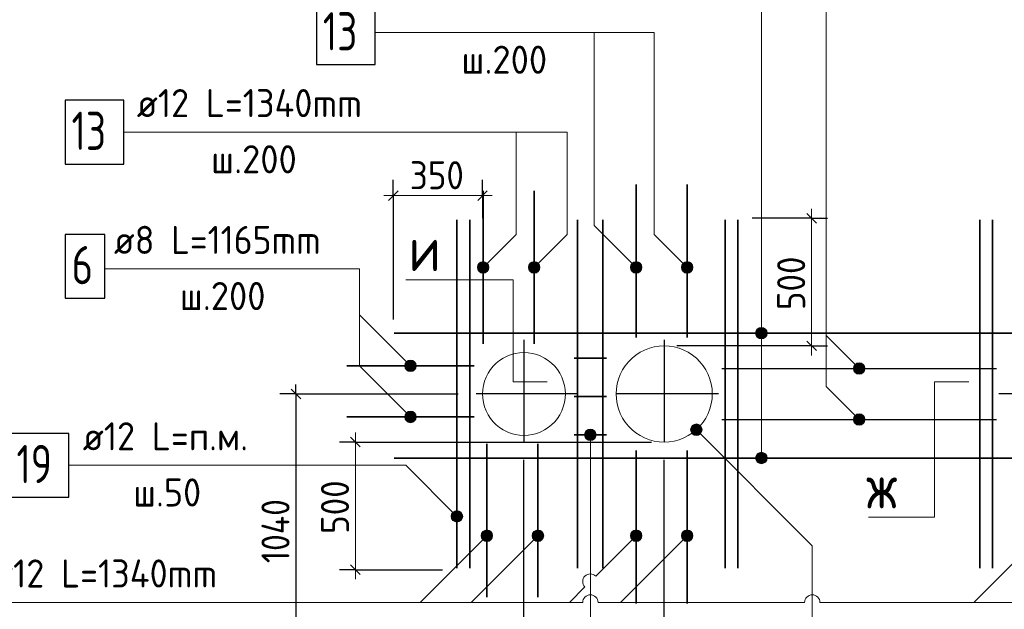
# Model space of a CAD drawing. Header units: millimetres. Extents: x 0 to 42000, y 0 to 29700.
# Tile 16 of 21: x 18660 to 26380, y 19813 to 24433. Entities that reach past the tile are written whole.
import ezdxf

# ---------------------------------------------------------------- set-up
doc = ezdxf.new("R2010")
doc.units = ezdxf.units.MM
doc.linetypes.add('______5', pattern=[1100, 800, -100, 100, -100])
for name, color, linetype, lineweight in [('Standard', 7, 'Continuous', 25), ('Позиционная метка линия выноска', 7, 'Continuous', 13), ('Сечения символ', 7, 'Continuous', 25), ('Стена обрамление Г-обр.', 7, 'Continuous', 35), ('Стена обрамление П-обр.', 7, 'Continuous', 35)]:
    doc.layers.add(name, color=color, linetype=linetype, lineweight=lineweight)
doc.layers.add('Оси', color=7, linetype='______5')
doc.layers.add('Размерная выноска', color=7, linetype='Continuous')
doc.layers.add('Стена Хомут', color=7, linetype='Continuous', lineweight=25, true_color=0x6e3c1e)
doc.styles.add('ISOCPEUR', font='txt')

msp = doc.modelspace()

# ---------------------------------------------------------------- hatches: boundary and pattern name
at = {"layer": 'Позиционная метка линия выноска', "linetype": 'Continuous', "lineweight": 13, "transparency": 33554687}
for points in [[(22324.9, 22460.2), (22261.2, 22523.8), (22249.8, 22503.5)], [(22324.9, 22460.2), (22249.8, 22503.5), (22304.5, 22448.7)], [(22304.5, 22448.7), (22249.8, 22503.5), (22249.8, 22480.5)], [(22304.5, 22448.7), (22249.8, 22480.5), (22281.6, 22448.7)], [(22281.6, 22448.7), (22249.8, 22480.5), (22261.2, 22460.2)], [(22336.3, 22480.5), (22281.6, 22535.3), (22261.2, 22523.8)], [(22336.3, 22480.5), (22261.2, 22523.8), (22324.9, 22460.2)], [(22336.3, 22503.5), (22304.5, 22535.3), (22281.6, 22535.3)], [(22336.3, 22503.5), (22281.6, 22535.3), (22336.3, 22480.5)], [(22304.5, 22535.3), (22336.3, 22503.5), (22324.9, 22523.8)], [(22724.9, 22460.2), (22661.2, 22523.8), (22649.8, 22503.5)], [(22724.9, 22460.2), (22649.8, 22503.5), (22704.5, 22448.7)], [(22704.5, 22448.7), (22649.8, 22503.5), (22649.8, 22480.5)], [(22704.5, 22448.7), (22649.8, 22480.5), (22681.6, 22448.7)], [(22681.6, 22448.7), (22649.8, 22480.5), (22661.2, 22460.2)], [(22736.3, 22480.5), (22681.6, 22535.3), (22661.2, 22523.8)], [(22736.3, 22480.5), (22661.2, 22523.8), (22724.9, 22460.2)], [(22736.3, 22503.5), (22704.5, 22535.3), (22681.6, 22535.3)], [(22736.3, 22503.5), (22681.6, 22535.3), (22736.3, 22480.5)], [(22704.5, 22535.3), (22736.3, 22503.5), (22724.9, 22523.8)], [(23449.8, 22503.5), (23481.6, 22535.3), (23461.2, 22523.8)], [(23481.6, 22535.3), (23449.8, 22503.5), (23449.8, 22480.5)], [(23481.6, 22535.3), (23449.8, 22480.5), (23504.5, 22535.3)], [(23504.5, 22535.3), (23449.8, 22480.5), (23461.2, 22460.2)], [(23504.5, 22535.3), (23461.2, 22460.2), (23524.9, 22523.8)], [(23524.9, 22523.8), (23461.2, 22460.2), (23481.6, 22448.7)], [(23524.9, 22523.8), (23481.6, 22448.7), (23536.3, 22503.5)], [(23536.3, 22503.5), (23481.6, 22448.7), (23504.5, 22448.7)], [(23536.3, 22503.5), (23504.5, 22448.7), (23536.3, 22480.5)], [(23536.3, 22480.5), (23504.5, 22448.7), (23524.9, 22460.2)], [(23849.8, 22503.5), (23881.6, 22535.3), (23861.2, 22523.8)], [(23881.6, 22535.3), (23849.8, 22503.5), (23849.8, 22480.5)], [(23881.6, 22535.3), (23849.8, 22480.5), (23904.5, 22535.3)], [(23904.5, 22535.3), (23849.8, 22480.5), (23861.2, 22460.2)], [(23904.5, 22535.3), (23861.2, 22460.2), (23924.9, 22523.8)], [(23924.9, 22523.8), (23861.2, 22460.2), (23881.6, 22448.7)], [(23924.9, 22523.8), (23881.6, 22448.7), (23936.3, 22503.5)], [(23936.3, 22503.5), (23881.6, 22448.7), (23904.5, 22448.7)], [(23936.3, 22503.5), (23904.5, 22448.7), (23936.3, 22480.5)], [(23936.3, 22480.5), (23904.5, 22448.7), (23924.9, 22460.2)], [(24497.7, 22015.7), (24452.7, 22015.7), (24436.5, 21999.5)], [(24497.7, 22015.7), (24436.5, 21999.5), (24513.9, 21999.5)], [(24452.7, 22015.7), (24497.7, 22015.7), (24475.2, 22022)], [(24513.9, 21999.5), (24436.5, 21999.5), (24430.2, 21977)], [(24513.9, 21999.5), (24430.2, 21977), (24520.2, 21977)], [(24520.2, 21977), (24430.2, 21977), (24436.5, 21954.5)], [(24520.2, 21977), (24436.5, 21954.5), (24513.9, 21954.5)], [(24513.9, 21954.5), (24436.5, 21954.5), (24452.7, 21938.3)], [(24513.9, 21954.5), (24452.7, 21938.3), (24497.7, 21938.3)], [(24497.7, 21938.3), (24452.7, 21938.3), (24475.2, 21932)], [(21680.8, 21731.5), (21712.6, 21763.3), (21692.2, 21751.8)], [(21712.6, 21763.3), (21680.8, 21731.5), (21680.8, 21708.5)], [(21712.6, 21763.3), (21680.8, 21708.5), (21735.5, 21763.3)], [(21735.5, 21763.3), (21680.8, 21708.5), (21692.2, 21688.2)], [(21735.5, 21763.3), (21692.2, 21688.2), (21755.9, 21751.8)], [(21755.9, 21751.8), (21692.2, 21688.2), (21712.6, 21676.7)], [(21755.9, 21751.8), (21712.6, 21676.7), (21767.3, 21731.5)], [(21767.3, 21731.5), (21712.6, 21676.7), (21735.5, 21676.7)], [(21767.3, 21731.5), (21735.5, 21676.7), (21767.3, 21708.5)], [(21767.3, 21708.5), (21735.5, 21676.7), (21755.9, 21688.2)], [(25198.8, 21711.5), (25230.6, 21743.3), (25210.2, 21731.8)], [(25230.6, 21743.3), (25198.8, 21711.5), (25198.8, 21688.5)], [(25230.6, 21743.3), (25198.8, 21688.5), (25253.5, 21743.3)], [(25253.5, 21743.3), (25198.8, 21688.5), (25210.2, 21668.2)], [(25253.5, 21743.3), (25210.2, 21668.2), (25273.9, 21731.8)], [(25273.9, 21731.8), (25210.2, 21668.2), (25230.6, 21656.7)], [(25273.9, 21731.8), (25230.6, 21656.7), (25285.3, 21711.5)], [(25285.3, 21711.5), (25230.6, 21656.7), (25253.5, 21656.7)], [(25285.3, 21711.5), (25253.5, 21656.7), (25285.3, 21688.5)], [(25285.3, 21688.5), (25253.5, 21656.7), (25273.9, 21668.2)], [(21680.8, 21331.5), (21712.6, 21363.3), (21692.2, 21351.8)], [(21712.6, 21363.3), (21680.8, 21331.5), (21680.8, 21308.5)], [(21712.6, 21363.3), (21680.8, 21308.5), (21735.5, 21363.3)], [(21735.5, 21363.3), (21680.8, 21308.5), (21692.2, 21288.2)], [(21735.5, 21363.3), (21692.2, 21288.2), (21755.9, 21351.8)], [(21755.9, 21351.8), (21692.2, 21288.2), (21712.6, 21276.7)], [(21755.9, 21351.8), (21712.6, 21276.7), (21767.3, 21331.5)], [(21767.3, 21331.5), (21712.6, 21276.7), (21735.5, 21276.7)], [(21767.3, 21331.5), (21735.5, 21276.7), (21767.3, 21308.5)], [(21767.3, 21308.5), (21735.5, 21276.7), (21755.9, 21288.2)], [(25198.8, 21311.5), (25230.6, 21343.3), (25210.2, 21331.8)], [(25230.6, 21343.3), (25198.8, 21311.5), (25198.8, 21288.5)], [(25230.6, 21343.3), (25198.8, 21288.5), (25253.5, 21343.3)], [(25253.5, 21343.3), (25198.8, 21288.5), (25210.2, 21268.2)], [(25253.5, 21343.3), (25210.2, 21268.2), (25273.9, 21331.8)], [(25273.9, 21331.8), (25210.2, 21268.2), (25230.6, 21256.7)], [(25273.9, 21331.8), (25230.6, 21256.7), (25285.3, 21311.5)], [(25285.3, 21311.5), (25230.6, 21256.7), (25253.5, 21256.7)], [(25285.3, 21311.5), (25253.5, 21256.7), (25285.3, 21288.5)], [(23933.5, 21188), (23976.8, 21263.1), (23922.1, 21208.4)], [(23922.1, 21208.4), (23976.8, 21263.1), (23953.9, 21263.1)], [(23922.1, 21208.4), (23953.9, 21263.1), (23922.1, 21231.3)], [(23922.1, 21231.3), (23953.9, 21263.1), (23933.5, 21251.6)], [(23933.5, 21188), (23997.1, 21251.6), (23976.8, 21263.1)], [(23953.9, 21176.6), (23997.1, 21251.6), (23933.5, 21188)], [(23953.9, 21176.6), (24008.6, 21231.3), (23997.1, 21251.6)], [(23976.8, 21176.6), (24008.6, 21231.3), (23953.9, 21176.6)], [(23976.8, 21176.6), (24008.6, 21208.4), (24008.6, 21231.3)], [(25285.3, 21288.5), (25253.5, 21256.7), (25273.9, 21268.2)], [(23089.1, 21180), (23179.1, 21180), (23172.8, 21202.5)], [(23089.1, 21180), (23172.8, 21202.5), (23095.4, 21202.5)], [(23095.4, 21157.5), (23179.1, 21180), (23089.1, 21180)], [(23095.4, 21202.5), (23172.8, 21202.5), (23156.6, 21218.7)], [(23095.4, 21202.5), (23156.6, 21218.7), (23111.6, 21218.7)], [(23095.4, 21157.5), (23172.8, 21157.5), (23179.1, 21180)], [(23111.6, 21141.3), (23172.8, 21157.5), (23095.4, 21157.5)], [(23111.6, 21218.7), (23156.6, 21218.7), (23134.1, 21225)], [(23111.6, 21141.3), (23156.6, 21141.3), (23172.8, 21157.5)], [(24008.6, 21208.4), (23976.8, 21176.6), (23997.1, 21188)], [(23156.6, 21141.3), (23111.6, 21141.3), (23134.1, 21135)], [(24513.9, 21020.5), (24436.5, 21020.5), (24430.2, 20998)], [(24513.9, 21020.5), (24430.2, 20998), (24520.2, 20998)], [(24497.7, 21036.7), (24452.7, 21036.7), (24436.5, 21020.5)], [(24497.7, 21036.7), (24436.5, 21020.5), (24513.9, 21020.5)], [(24452.7, 21036.7), (24497.7, 21036.7), (24475.2, 21043)], [(24520.2, 20998), (24430.2, 20998), (24436.5, 20975.5)], [(24520.2, 20998), (24436.5, 20975.5), (24513.9, 20975.5)], [(24513.9, 20975.5), (24436.5, 20975.5), (24452.7, 20959.3)], [(24513.9, 20975.5), (24452.7, 20959.3), (24497.7, 20959.3)], [(24497.7, 20959.3), (24452.7, 20959.3), (24475.2, 20953)], [(22044.8, 20552.2), (22076.6, 20584), (22056.2, 20572.6)], [(22076.6, 20584), (22044.8, 20552.2), (22044.8, 20529.3)], [(22076.6, 20584), (22044.8, 20529.3), (22099.5, 20584)], [(22099.5, 20584), (22044.8, 20529.3), (22056.2, 20508.9)], [(22099.5, 20584), (22056.2, 20508.9), (22119.9, 20572.6)], [(22119.9, 20572.6), (22056.2, 20508.9), (22076.6, 20497.5)], [(22119.9, 20572.6), (22076.6, 20497.5), (22131.3, 20552.2)], [(22131.3, 20552.2), (22076.6, 20497.5), (22099.5, 20497.5)], [(22131.3, 20552.2), (22099.5, 20497.5), (22131.3, 20529.3)], [(22131.3, 20529.3), (22099.5, 20497.5), (22119.9, 20508.9)], [(22279.8, 20400.7), (22354.9, 20357.4), (22291.2, 20421)], [(22279.8, 20377.7), (22334.5, 20345.9), (22279.8, 20400.7)], [(22279.8, 20400.7), (22334.5, 20345.9), (22354.9, 20357.4)], [(22291.2, 20421), (22366.3, 20377.7), (22311.6, 20432.5)], [(22291.2, 20421), (22354.9, 20357.4), (22366.3, 20377.7)], [(22311.6, 20432.5), (22366.3, 20377.7), (22366.3, 20400.7)], [(22311.6, 20432.5), (22366.3, 20400.7), (22334.5, 20432.5)], [(22334.5, 20432.5), (22366.3, 20400.7), (22354.9, 20421)], [(22679.8, 20400.7), (22754.9, 20357.4), (22691.2, 20421)], [(22679.8, 20377.7), (22734.5, 20345.9), (22679.8, 20400.7)], [(22679.8, 20400.7), (22734.5, 20345.9), (22754.9, 20357.4)], [(22691.2, 20421), (22766.3, 20377.7), (22711.6, 20432.5)], [(22691.2, 20421), (22754.9, 20357.4), (22766.3, 20377.7)], [(22711.6, 20432.5), (22766.3, 20377.7), (22766.3, 20400.7)], [(22711.6, 20432.5), (22766.3, 20400.7), (22734.5, 20432.5)], [(22734.5, 20432.5), (22766.3, 20400.7), (22754.9, 20421)], [(23449.8, 20400.7), (23524.9, 20357.4), (23461.2, 20421)], [(23449.8, 20377.7), (23504.5, 20345.9), (23449.8, 20400.7)], [(23449.8, 20400.7), (23504.5, 20345.9), (23524.9, 20357.4)], [(23461.2, 20421), (23536.3, 20377.7), (23481.6, 20432.5)], [(23461.2, 20421), (23524.9, 20357.4), (23536.3, 20377.7)], [(23481.6, 20432.5), (23536.3, 20377.7), (23536.3, 20400.7)], [(23481.6, 20432.5), (23536.3, 20400.7), (23504.5, 20432.5)], [(23504.5, 20432.5), (23536.3, 20400.7), (23524.9, 20421)], [(23849.8, 20400.7), (23924.9, 20357.4), (23861.2, 20421)], [(23849.8, 20377.7), (23904.5, 20345.9), (23849.8, 20400.7)], [(23849.8, 20400.7), (23904.5, 20345.9), (23924.9, 20357.4)], [(23861.2, 20421), (23936.3, 20377.7), (23881.6, 20432.5)], [(23861.2, 20421), (23924.9, 20357.4), (23936.3, 20377.7)], [(23881.6, 20432.5), (23936.3, 20377.7), (23936.3, 20400.7)], [(23881.6, 20432.5), (23936.3, 20400.7), (23904.5, 20432.5)], [(23904.5, 20432.5), (23936.3, 20400.7), (23924.9, 20421)], [(22311.6, 20345.9), (22279.8, 20377.7), (22291.2, 20357.4)], [(22279.8, 20377.7), (22311.6, 20345.9), (22334.5, 20345.9)], [(22711.6, 20345.9), (22679.8, 20377.7), (22691.2, 20357.4)], [(22679.8, 20377.7), (22711.6, 20345.9), (22734.5, 20345.9)], [(23481.6, 20345.9), (23449.8, 20377.7), (23461.2, 20357.4)], [(23449.8, 20377.7), (23481.6, 20345.9), (23504.5, 20345.9)], [(23881.6, 20345.9), (23849.8, 20377.7), (23861.2, 20357.4)], [(23849.8, 20377.7), (23881.6, 20345.9), (23904.5, 20345.9)]]:
    msp.add_hatch(color=7, dxfattribs=at).paths.add_polyline_path(points)

# ---------------------------------------------------------------- linework, layer by layer
at = {"layer": 'Standard', "color": 7, "linetype": 'Continuous', "lineweight": -3, "transparency": 33554687}
for p, q in [((21589.1, 23054.2), (21589.1, 23179.2)), ((22288.1, 23054.2), (22288.1, 23179.2)), ((21589.1, 23054.2), (21589.1, 22929.2)), ((21589.1, 23054.2), (21589.1, 22083)), ((22288.1, 23054.2), (22288.1, 22929.2)), ((22288.1, 23054.2), (22288.1, 22878)), ((24868.7, 22877), (24402.1, 22877)), ((24868.7, 22877), (24743.7, 22877)), ((24868.7, 22877), (24993.7, 22877)), ((24868.7, 21877), (23813.1, 21877)), ((24868.7, 21877), (24743.7, 21877)), ((24868.7, 21877), (24993.7, 21877)), ((20825.3, 21500), (20825.3, 21575)), ((20825.3, 21500), (20700.3, 21500)), ((20825.3, 21500), (20950.3, 21500)), ((20825.3, 21500), (22098.1, 21500)), ((21291.9, 21123), (21166.9, 21123)), ((21291.9, 21123), (21416.9, 21123)), ((22613.1, 17724.7), (22613.1, 20985)), ((21291.9, 20123), (21166.9, 20123)), ((21291.9, 20123), (21416.9, 20123)), ((21291.9, 20123), (21976.1, 20123))]:
    msp.add_line(p, q, dxfattribs=at)
at = {"layer": 'Standard', "color": 7, "linetype": 'Continuous', "lineweight": 25, "transparency": 33554687}
for p, q in [((21626.6, 23091.7), (21551.6, 23016.7)), ((22325.6, 23091.7), (22250.6, 23016.7)), ((24906.2, 22839.5), (24831.2, 22914.5)), ((24906.2, 21839.5), (24831.2, 21914.5)), ((20787.8, 21537.5), (20862.8, 21462.5)), ((21329.4, 21085.5), (21254.4, 21160.5)), ((21329.4, 20085.5), (21254.4, 20160.5))]:
    msp.add_line(p, q, dxfattribs=at)
at = {"layer": 'Standard', "color": 7, "linetype": 'Continuous', "lineweight": 13, "transparency": 33554687}
for p, q in [((21589.1, 23054.2), (21514.1, 23054.2)), ((22288.1, 23054.2), (21589.1, 23054.2)), ((22288.1, 23054.2), (22363.1, 23054.2)), ((24868.7, 22877), (24868.7, 22952)), ((24868.7, 21877), (24868.7, 21802)), ((21291.9, 21123), (21291.9, 21198)), ((21291.9, 20123), (21291.9, 20048))]:
    msp.add_line(p, q, dxfattribs=at)
at = {"layer": 'Standard', "color": 7, "linetype": 'Continuous', "lineweight": 18, "transparency": 33554687}
for p, q in [((23596.6, 21858.6), (23559.7, 21844.4)), ((23634.7, 21868.8), (23596.6, 21858.6)), ((23673.7, 21874.9), (23634.7, 21868.8)), ((23713.1, 21877), (23673.7, 21874.9)), ((23752.5, 21874.9), (23713.1, 21877)), ((23791.4, 21868.8), (23752.5, 21874.9)), ((23829.6, 21858.6), (23791.4, 21868.8)), ((23866.4, 21844.4), (23829.6, 21858.6)), ((22450.6, 21781.5), (22422, 21762.9)), ((22480.9, 21796.9), (22450.6, 21781.5)), ((22512.6, 21809.1), (22480.9, 21796.9)), ((22545.5, 21817.9), (22512.6, 21809.1)), ((22579.1, 21823.2), (22545.5, 21817.9)), ((22613.1, 21825), (22579.1, 21823.2)), ((22647, 21823.2), (22613.1, 21825)), ((22680.6, 21817.9), (22647, 21823.2)), ((22713.5, 21809.1), (22680.6, 21817.9)), ((22745.3, 21796.9), (22713.5, 21809.1)), ((22775.6, 21781.5), (22745.3, 21796.9)), ((22804.1, 21762.9), (22775.6, 21781.5)), ((23460.8, 21780.2), (23432.9, 21752.3)), ((23491.5, 21805), (23460.8, 21780.2)), ((23524.6, 21826.5), (23491.5, 21805)), ((23559.7, 21844.4), (23524.6, 21826.5)), ((23901.6, 21826.5), (23866.4, 21844.4)), ((23934.7, 21805), (23901.6, 21826.5)), ((23965.3, 21780.2), (23934.7, 21805)), ((23993.2, 21752.3), (23965.3, 21780.2)), ((22371.5, 21717.5), (22350.1, 21691)), ((22395.6, 21741.5), (22371.5, 21717.5)), ((22422, 21762.9), (22395.6, 21741.5)), ((22830.5, 21741.5), (22804.1, 21762.9)), ((22854.6, 21717.5), (22830.5, 21741.5)), ((22876, 21691), (22854.6, 21717.5)), ((23408.1, 21721.6), (23386.6, 21688.5)), ((23432.9, 21752.3), (23408.1, 21721.6)), ((24018.1, 21721.6), (23993.2, 21752.3)), ((24039.6, 21688.5), (24018.1, 21721.6)), ((22316.2, 21632.2), (22304, 21600.4)), ((22331.6, 21662.5), (22316.2, 21632.2)), ((22350.1, 21691), (22331.6, 21662.5)), ((22894.5, 21662.5), (22876, 21691)), ((22910, 21632.2), (22894.5, 21662.5)), ((22922.2, 21600.4), (22910, 21632.2)), ((23368.7, 21653.3), (23354.5, 21616.5)), ((23386.6, 21688.5), (23368.7, 21653.3)), ((24057.5, 21653.3), (24039.6, 21688.5)), ((24071.6, 21616.5), (24057.5, 21653.3)), ((22295.2, 21567.6), (22289.8, 21534)), ((22304, 21600.4), (22295.2, 21567.6)), ((22931, 21567.6), (22922.2, 21600.4)), ((22936.3, 21534), (22931, 21567.6)), ((23344.3, 21578.4), (23338.1, 21539.4)), ((23354.5, 21616.5), (23344.3, 21578.4)), ((24081.8, 21578.4), (24071.6, 21616.5)), ((24088, 21539.4), (24081.8, 21578.4)), ((22289.8, 21534), (22288.1, 21500)), ((22288.1, 21500), (22289.8, 21466)), ((22289.8, 21466), (22295.2, 21432.4)), ((22931, 21432.4), (22936.3, 21466)), ((22938.1, 21500), (22936.3, 21534)), ((22936.3, 21466), (22938.1, 21500)), ((23338.1, 21539.4), (23336.1, 21500)), ((23336.1, 21500), (23338.1, 21460.6)), ((24090.1, 21500), (24088, 21539.4)), ((24088, 21460.6), (24090.1, 21500)), ((22295.2, 21432.4), (22304, 21399.6)), ((22304, 21399.6), (22316.2, 21367.8)), ((22910, 21367.8), (22922.2, 21399.6)), ((22922.2, 21399.6), (22931, 21432.4)), ((23338.1, 21460.6), (23344.3, 21421.6)), ((23344.3, 21421.6), (23354.5, 21383.5)), ((24071.6, 21383.5), (24081.8, 21421.6)), ((24081.8, 21421.6), (24088, 21460.6)), ((22316.2, 21367.8), (22331.6, 21337.5)), ((22331.6, 21337.5), (22350.1, 21309)), ((22350.1, 21309), (22371.5, 21282.5)), ((22854.6, 21282.5), (22876, 21309)), ((22876, 21309), (22894.5, 21337.5)), ((22894.5, 21337.5), (22910, 21367.8)), ((23354.5, 21383.5), (23368.7, 21346.7)), ((23368.7, 21346.7), (23386.6, 21311.5)), ((23386.6, 21311.5), (23408.1, 21278.4)), ((24018.1, 21278.4), (24039.6, 21311.5)), ((24039.6, 21311.5), (24057.5, 21346.7)), ((24057.5, 21346.7), (24071.6, 21383.5)), ((22371.5, 21282.5), (22395.6, 21258.5)), ((22395.6, 21258.5), (22422, 21237.1)), ((22422, 21237.1), (22450.6, 21218.5)), ((22775.6, 21218.5), (22804.1, 21237.1)), ((22804.1, 21237.1), (22830.5, 21258.5)), ((22830.5, 21258.5), (22854.6, 21282.5)), ((23408.1, 21278.4), (23432.9, 21247.7)), ((23432.9, 21247.7), (23460.8, 21219.8)), ((23965.3, 21219.8), (23993.2, 21247.7)), ((23993.2, 21247.7), (24018.1, 21278.4)), ((22450.6, 21218.5), (22480.9, 21203.1)), ((22480.9, 21203.1), (22512.6, 21190.9)), ((22512.6, 21190.9), (22545.5, 21182.1)), ((22545.5, 21182.1), (22579.1, 21176.8)), ((22579.1, 21176.8), (22613.1, 21175)), ((22613.1, 21175), (22647, 21176.8)), ((22647, 21176.8), (22680.6, 21182.1)), ((22680.6, 21182.1), (22713.5, 21190.9)), ((22713.5, 21190.9), (22745.3, 21203.1)), ((22745.3, 21203.1), (22775.6, 21218.5)), ((23460.8, 21219.8), (23491.5, 21195)), ((23491.5, 21195), (23524.6, 21173.5)), ((23524.6, 21173.5), (23559.7, 21155.6)), ((23559.7, 21155.6), (23596.6, 21141.5)), ((23829.6, 21141.5), (23866.4, 21155.6)), ((23866.4, 21155.6), (23901.6, 21173.5)), ((23901.6, 21173.5), (23934.7, 21195)), ((23934.7, 21195), (23965.3, 21219.8)), ((23596.6, 21141.5), (23634.7, 21131.2)), ((23634.7, 21131.2), (23673.7, 21125.1)), ((23673.7, 21125.1), (23713.1, 21123)), ((23713.1, 21123), (23752.5, 21125.1)), ((23752.5, 21125.1), (23791.4, 21131.2)), ((23791.4, 21131.2), (23829.6, 21141.5))]:
    msp.add_line(p, q, dxfattribs=at)
at = {"layer": 'Standard', "color": 7, "linetype": 'Continuous', "lineweight": 13, "transparency": 33554687}
for points in [[(24868.7, 21877), (24868.7, 22063.7), (24868.7, 22063.7), (24868.7, 22877)], [(21291.9, 20123), (21291.9, 20310.2), (21291.9, 20310.2), (21291.9, 21123)]]:
    msp.add_lwpolyline(points, dxfattribs=at)
at = {"layer": 'Standard', "color": 7, "linetype": 'Continuous', "lineweight": -3, "transparency": 33554687}
for points in [[(20825.3, 21500), (20825.3, 20081.2), (20825.3, 20081.2), (20825.3, 19420)], [(21291.9, 21123), (22999.6, 21123), (22999.6, 21123), (23613.1, 21123)], [(23713.1, 17724.7), (23713.1, 17741.7), (23713.1, 17741.7), (23713.1, 17741.7), (23713.1, 17741.7), (23713.1, 17741.7), (23713.1, 17741.7), (23713.1, 17741.7), (23713.1, 17741.7), (23713.1, 17741.7), (23713.1, 17741.7), (23713.1, 17741.7), (23713.1, 17741.7), (23713.1, 17741.7), (23713.1, 17741.7), (23713.1, 18236.7), (23713.1, 18236.7), (23713.1, 20985)]]:
    msp.add_lwpolyline(points, dxfattribs=at)
at = {"layer": 'Оси', "color": 8, "linetype": '______5', "lineweight": -3, "transparency": 33554687}
for p, q in [((22613.1, 21925), (22613.1, 21085)), ((23713.1, 21925), (23713.1, 21085)), ((23038.1, 21500), (22198.1, 21500)), ((24138.1, 21500), (23298.1, 21500)), ((27138.1, 21500), (26298.1, 21500))]:
    msp.add_line(p, q, dxfattribs=at)
at = {"layer": 'Позиционная метка линия выноска', "color": 7, "linetype": 'Continuous', "lineweight": 13, "transparency": 33554687}
for p, q in [((24475.2, 22577), (24475.2, 21977)), ((22261.2, 22523.8), (22261.2, 22523.8)), ((22324.9, 22523.8), (22324.9, 22523.8)), ((22661.2, 22523.8), (22661.2, 22523.8)), ((22724.9, 22523.8), (22724.9, 22523.8)), ((23461.2, 22523.8), (23461.2, 22523.8)), ((23524.9, 22523.8), (23524.9, 22523.8)), ((23861.2, 22523.8), (23861.2, 22523.8)), ((23924.9, 22523.8), (23924.9, 22523.8)), ((22261.2, 22460.2), (22261.2, 22460.2)), ((22324.9, 22460.2), (22324.9, 22460.2)), ((22661.2, 22460.2), (22661.2, 22460.2)), ((22724.9, 22460.2), (22724.9, 22460.2)), ((23461.2, 22460.2), (23461.2, 22460.2)), ((23524.9, 22460.2), (23524.9, 22460.2)), ((23861.2, 22460.2), (23861.2, 22460.2)), ((23924.9, 22460.2), (23924.9, 22460.2)), ((21324.1, 22120), (21724.1, 21720)), ((24475.2, 22022), (24475.2, 22022)), ((24430.2, 21977), (24430.2, 21977)), ((24475.2, 21932), (24475.2, 21932)), ((24520.2, 21977), (24520.2, 21977)), ((24983.5, 21958.6), (25242.1, 21700)), ((21692.2, 21751.8), (21692.2, 21751.8)), ((21755.9, 21751.8), (21755.9, 21751.8)), ((25210.2, 21731.8), (25210.2, 21731.8)), ((25273.9, 21731.8), (25273.9, 21731.8)), ((21692.2, 21688.2), (21692.2, 21688.2)), ((21755.9, 21688.2), (21755.9, 21688.2)), ((25210.2, 21668.2), (25210.2, 21668.2)), ((25273.9, 21668.2), (25273.9, 21668.2)), ((21692.2, 21351.8), (21692.2, 21351.8)), ((21755.9, 21351.8), (21755.9, 21351.8)), ((25210.2, 21331.8), (25210.2, 21331.8)), ((25273.9, 21331.8), (25273.9, 21331.8)), ((21692.2, 21288.2), (21692.2, 21288.2)), ((21755.9, 21288.2), (21755.9, 21288.2)), ((23933.5, 21251.6), (23933.5, 21251.6)), ((23997.1, 21251.6), (23997.1, 21251.6)), ((25210.2, 21268.2), (25210.2, 21268.2)), ((25273.9, 21268.2), (25273.9, 21268.2)), ((23089.1, 21180), (23089.1, 21180)), ((23134.1, 21225), (23134.1, 21225)), ((23179.1, 21180), (23179.1, 21180)), ((23933.5, 21188), (23933.5, 21188)), ((23997.1, 21188), (23997.1, 21188)), ((23134.1, 21135), (23134.1, 21135)), ((24475.2, 21043), (24475.2, 21043)), ((24430.2, 20998), (24430.2, 20998)), ((24475.2, 20953), (24475.2, 20953)), ((24520.2, 20998), (24520.2, 20998)), ((22056.2, 20572.6), (22056.2, 20572.6)), ((22119.9, 20572.6), (22119.9, 20572.6)), ((22056.2, 20508.9), (22056.2, 20508.9)), ((22119.9, 20508.9), (22119.9, 20508.9)), ((22291.2, 20421), (22291.2, 20421)), ((22354.9, 20421), (22354.9, 20421)), ((22691.2, 20421), (22691.2, 20421)), ((22754.9, 20421), (22754.9, 20421)), ((23176.5, 20072.6), (23493.1, 20389.2)), ((23461.2, 20421), (23461.2, 20421)), ((23524.9, 20421), (23524.9, 20421)), ((23861.2, 20421), (23861.2, 20421)), ((23924.9, 20421), (23924.9, 20421)), ((22291.2, 20357.4), (22291.2, 20357.4)), ((22354.9, 20357.4), (22354.9, 20357.4)), ((22691.2, 20357.4), (22691.2, 20357.4)), ((22754.9, 20357.4), (22754.9, 20357.4)), ((23461.2, 20357.4), (23461.2, 20357.4)), ((23524.9, 20357.4), (23524.9, 20357.4)), ((23861.2, 20357.4), (23861.2, 20357.4)), ((23924.9, 20357.4), (23924.9, 20357.4)), ((23074.1, 19865.9), (18374.5, 19865.9)), ((24814.4, 19865.9), (23194.1, 19865.9))]:
    msp.add_line(p, q, dxfattribs=at)
for points in [[(22827.5, 26340), (24983.5, 26340), (24983.5, 21558.6), (25242.1, 21300)], [(21941.8, 25198), (24475.2, 25198), (24475.2, 20998)], [(21446.1, 24332), (23634.5, 24332), (23634.5, 22750.6), (23893.1, 22492)], [(21446.1, 24332), (23163.8, 24332), (23163.8, 22821.3), (23493.1, 22492)], [(19476.1, 23552), (22551.6, 23552), (22551.6, 22750.6), (22293.1, 22492)], [(19487.1, 23552), (22951.6, 23552), (22951.6, 22750.6), (22693.1, 22492)], [(19326.1, 22480), (21324.1, 22480), (21324.1, 21720), (21724.1, 21320)], [(21687.9, 22394), (22527.9, 22394), (22527.9, 21594), (22796, 21594)], [(25313.8, 20534), (25833.8, 20534), (25833.8, 21594), (26101.9, 21594)], [(20573.6, 18400), (23134.1, 18400), (23134.1, 21180)], [(22336.1, 16159.8), (24874.5, 16159.8), (24874.5, 20310.7), (23965.3, 21219.8)], [(19044.1, 20940.8), (21688.1, 20940.8), (22088.1, 20540.8)], [(21624.1, 19865.9), (21799.8, 19865.9), (22323.1, 20389.2)], [(22024.1, 19865.9), (22199.8, 19865.9), (22723.1, 20389.2)], [(23194.1, 19865.9), (23369.8, 19865.9), (23893.1, 20389.2)], [(24934.4, 19865.9), (26539.8, 19865.9), (27063.1, 20389.2)], [(24934.4, 19865.9), (26139.8, 19865.9), (26663.1, 20389.2)], [(22794.1, 19865.9), (22969.8, 19865.9), (23091.6, 19987.8)]]:
    msp.add_lwpolyline(points, dxfattribs=at)
for centre in [(22293.1, 22492), (22693.1, 22492), (23493.1, 22492), (23893.1, 22492), (24475.2, 21977), (21724.1, 21720), (25242.1, 21700), (21724.1, 21320), (25242.1, 21300), (23965.3, 21219.8), (23134.1, 21180), (24475.2, 20998), (22088.1, 20540.8), (22323.1, 20389.2), (22723.1, 20389.2), (23493.1, 20389.2), (23893.1, 20389.2)]:
    msp.add_circle(centre, 45, dxfattribs=at)
for centre, start, end in [((23134.1, 20030.2), 45, 225), ((23134.1, 19865.9), 0, 180), ((24874.5, 19865.9), 0, 180)]:
    msp.add_arc(centre, 60, start, end, dxfattribs=at)
at = {"layer": 'Размерная выноска', "color": 7, "linetype": 'Continuous', "lineweight": 13, "transparency": 33554687}
msp.add_circle((23713.1, 21877), 0.0002, dxfattribs=at)
at = {"layer": 'Стена обрамление Г-обр.', "color": 7, "linetype": 'Continuous', "lineweight": 35, "transparency": 33554687}
for p, q in [((22088.1, 22865), (22088.1, 20135)), ((22088.1, 22865), (22088.1, 20135)), ((22188.1, 22865), (22188.1, 20135)), ((22188.1, 22865), (22188.1, 20135)), ((23033.1, 22865), (23033.1, 20135)), ((23033.1, 22865), (23033.1, 20135)), ((23233.1, 22865), (23233.1, 20135)), ((23233.1, 22865), (23233.1, 20135)), ((24190.1, 22865), (24190.1, 20135)), ((24190.1, 22865), (24190.1, 20135)), ((24290.1, 22865), (24290.1, 20135)), ((24290.1, 22865), (24290.1, 20135)), ((26188.1, 22865), (26188.1, 20135)), ((26188.1, 22865), (26188.1, 20135)), ((26288.1, 22865), (26288.1, 20135)), ((26288.1, 22865), (26288.1, 20135)), ((21597.1, 21977), (27731.1, 21977)), ((21597.1, 21977), (27731.1, 21977)), ((21597.1, 20998), (27731.1, 20998)), ((21597.1, 20998), (27731.1, 20998))]:
    msp.add_line(p, q, dxfattribs=at)
at = {"layer": 'Стена обрамление Г-обр.', "color": 7, "linetype": 'Continuous', "lineweight": 25, "transparency": 33554687}
msp.add_lwpolyline([(18584.1, 20690.8), (19044.1, 20690.8), (19044.1, 21190.8), (18584.1, 21190.8), (18584.1, 20690.8)], dxfattribs=at)
at = {"layer": 'Стена обрамление П-обр.', "color": 7, "linetype": 'Continuous', "lineweight": 35, "transparency": 33554687}
for p, q in [((22293.1, 21892), (22293.1, 23092)), ((22693.1, 21892), (22693.1, 23092)), ((23493.1, 21942), (23493.1, 23142)), ((23893.1, 21942), (23893.1, 23142)), ((22224.1, 21720), (21224.1, 21720)), ((22224.1, 21320), (21224.1, 21320)), ((22323.1, 21108), (22323.1, 19908)), ((22723.1, 21108), (22723.1, 19908)), ((23493.1, 21058), (23493.1, 19858)), ((23893.1, 21058), (23893.1, 19858))]:
    msp.add_line(p, q, dxfattribs=at)
at = {"layer": 'Стена обрамление П-обр.', "color": 7, "linetype": 'Continuous', "lineweight": 25, "transparency": 33554687}
for points in [[(20986.1, 24082), (21446.1, 24082), (21446.1, 24582), (20986.1, 24582), (20986.1, 24082)], [(19016.1, 23302), (19476.1, 23302), (19476.1, 23802), (19016.1, 23802), (19016.1, 23302)], [(19016.1, 22250), (19326.1, 22250), (19326.1, 22750), (19016.1, 22750), (19016.1, 22250)]]:
    msp.add_lwpolyline(points, dxfattribs=at)
at = {"layer": 'Стена Хомут', "color": 7, "linetype": 'Continuous', "lineweight": 35, "transparency": 33554687}
for p, q in [((23007.1, 21780), (23261.1, 21780)), ((23007.1, 21480), (23261.1, 21480)), ((23007.1, 21180), (23261.1, 21180))]:
    msp.add_line(p, q, dxfattribs=at)
at = {"layer": 'Стена Хомут', "color": 36, "linetype": 'Continuous', "lineweight": 25, "true_color": 0x6e3c1e, "transparency": 33554687}
for p, q in [((24165.1, 21700), (26319.1, 21700)), ((24165.1, 21300), (26319.1, 21300))]:
    msp.add_line(p, q, dxfattribs=at)

# ---------------------------------------------------------------- texts
at = {"layer": 'Standard', "color": 7, "linetype": 'Continuous', "lineweight": 25, "transparency": 33554687, "insert": (21718.6, 23104.2), "char_height": 220, "width": 561.981, "attachment_point": 7, "style": 'ISOCPEUR'}
msp.add_mtext('\\W0.91;350', dxfattribs=at)
at = {"layer": 'Standard', "color": 7, "linetype": 'Continuous', "lineweight": 25, "transparency": 33554687, "char_height": 220, "attachment_point": 7, "rotation": 90, "style": 'ISOCPEUR'}
for s, insert, width in [('\\W0.91;500', (24818.7, 22157), 561.988), ('\\W0.91;500', (21241.9, 20403), 561.996), ('\\W0.87;1040', (20775.3, 20174), 689.431)]:
    msp.add_mtext(s, dxfattribs=dict(at, insert=insert, width=width))
at = {"layer": 'Сечения символ', "color": 7, "linetype": 'Continuous', "lineweight": 35, "transparency": 33554687, "char_height": 350, "attachment_point": 7, "style": 'ISOCPEUR'}
for s, insert, width in [('\\W0.78;и', (21711.9, 22462.3), 380.819), ('\\W0.82;ж', (25299.5, 20602.3), 458.088)]:
    msp.add_mtext(s, dxfattribs=dict(at, insert=insert, width=width))
at = {"layer": 'Стена обрамление Г-обр.', "color": 7, "linetype": 'Continuous', "lineweight": 13, "transparency": 33554687, "attachment_point": 7, "style": 'ISOCPEUR'}
for s, insert, char_height, width in [('\\W0.94;ø12 L=п.м. ', (19154.1, 21058.1), 220, 1599.154), ('\\W0.75;19', (18634.1, 20800.8), 300, 472.289), ('\\W0.94;ш.50 ', (19550.1, 20618.1), 220, 807.149)]:
    msp.add_mtext(s, dxfattribs=dict(at, insert=insert, char_height=char_height, width=width))
at = {"layer": 'Стена обрамление П-обр.', "color": 7, "linetype": 'Continuous', "lineweight": 13, "transparency": 33554687, "attachment_point": 7, "style": 'ISOCPEUR'}
for s, insert, char_height, width in [('\\W0.75;13', (21036.1, 24192), 300, 472.289), ('\\W0.95;ш.200 ', (22123.5, 24009.3), 220, 962.129), ('\\W0.94;ø12 L=1340mm ', (19577.6, 23669.3), 220, 2126.488), ('\\W0.75;13', (19066.1, 23412), 300, 472.289), ('\\W0.95;ш.200 ', (20160.6, 23229.3), 220, 962.136), ('\\W0.93;ø8 L=1165mm ', (19398.1, 22597.3), 220, 1949.982), ('\\W0.78;6', (19066.1, 22360), 300, 326.407), ('\\W0.95;ш.200 ', (19915.1, 22157.3), 220, 962.136), ('\\W0.94;ø12 L=1340mm ', (18442.4, 19983.3), 220, 2126.488)]:
    msp.add_mtext(s, dxfattribs=dict(at, insert=insert, char_height=char_height, width=width))

doc.saveas('drawing.dxf')
